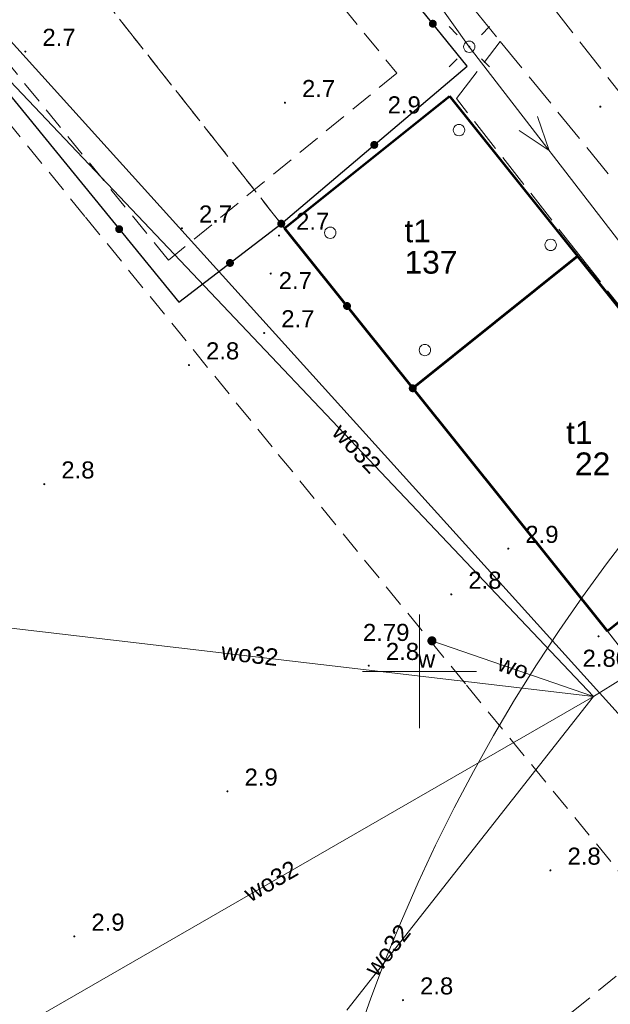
# Model space of a CAD drawing. Extents: x 5474185 to 5474933, y 5916077 to 5916824.
# Tile 135 of 256: x 5474532 to 5474558, y 5916335 to 5916379. Entities that reach past the tile are written whole.
import ezdxf
from ezdxf.enums import TextEntityAlignment as Align

# ---------------------------------------------------------------- set-up
doc = ezdxf.new("R2010")
doc.units = 0
for name, pattern in [('PRZER1-1', [1, 0.5, -0.5]), ('PRZER2-1', [1.5, 1, -0.5]), ('PRZER3-1', [2, 1.5, -0.5])]:
    doc.linetypes.add(name, pattern=pattern)
for name, color, linetype, lineweight in [('GEPIPP', 253, 'CONTINUOUS', 18), ('GESBZO', 253, 'CONTINUOUS', 50), ('GESBZO_O', 253, 'CONTINUOUS', 50), ('GESKKL', 253, 'CONTINUOUS', 18), ('GESUZY', 253, 'CONTINUOUS', 18), ('GSLKOG', 253, 'CONTINUOUS', 35), ('GSPWPN', 253, 'CONTINUOUS', 13), ('GSPWPN_O', 253, 'CONTINUOUS', 13), ('GSSKOA', 253, 'CONTINUOUS', 18), ('GSSSPS', 254, 'CONTINUOUS', 18), ('GULEPR', 254, 'CONTINUOUS', 18), ('GULWPR', 7, 'CONTINUOUS', 18), ('GULWPR_O', 254, 'CONTINUOUS', 18), ('GUPELA', 254, 'CONTINUOUS', 18), ('GUPPRZ_O', 40, 'CONTINUOUS', 18), ('GUPWZA', 253, 'CONTINUOUS', 18), ('GUPWZA_O', 253, 'CONTINUOUS', 18), ('IS HP zasięg', 251, 'CONTINUOUS', 20), ('Ramka sekcyjna', 253, 'CONTINUOUS', 18)]:
    doc.layers.add(name, color=color, linetype=linetype, lineweight=lineweight)
doc.styles.add('Arial', font='arial.ttf')

msp = doc.modelspace()

# ---------------------------------------------------------------- hatches: boundary and pattern name
at = {"layer": 'GSLKOG'}
for points in [[(5474550.571922, 5916378.265936), (5474550.527487, 5916378.276546), (5474550.487312, 5916378.298296), (5474550.454135, 5916378.329701), (5474550.430218, 5916378.368624), (5474550.417189, 5916378.412411), (5474550.415936, 5916378.458078), (5474550.426546, 5916378.502513), (5474550.448296, 5916378.542688), (5474550.479701, 5916378.575865), (5474550.518624, 5916378.599782), (5474550.562411, 5916378.612811), (5474550.608078, 5916378.614064), (5474550.652513, 5916378.603454), (5474550.692688, 5916378.581704), (5474550.725865, 5916378.550299), (5474550.749782, 5916378.511376), (5474550.762811, 5916378.467589), (5474550.764064, 5916378.421922), (5474550.753454, 5916378.377487), (5474550.731704, 5916378.337312), (5474550.700299, 5916378.304135), (5474550.661376, 5916378.280218), (5474550.617589, 5916378.267189)], [(5474550.571922, 5916378.265936), (5474550.527487, 5916378.276546), (5474550.487312, 5916378.298296), (5474550.454135, 5916378.329701), (5474550.430218, 5916378.368624), (5474550.417189, 5916378.412411), (5474550.415936, 5916378.458078), (5474550.426546, 5916378.502513), (5474550.448296, 5916378.542688), (5474550.479701, 5916378.575865), (5474550.518624, 5916378.599782), (5474550.562411, 5916378.612811), (5474550.608078, 5916378.614064), (5474550.652513, 5916378.603454), (5474550.692688, 5916378.581704), (5474550.725865, 5916378.550299), (5474550.749782, 5916378.511376), (5474550.762811, 5916378.467589), (5474550.764064, 5916378.421922), (5474550.753454, 5916378.377487), (5474550.731704, 5916378.337312), (5474550.700299, 5916378.304135), (5474550.661376, 5916378.280218), (5474550.617589, 5916378.267189)], [(5474548.005658, 5916372.945588), (5474547.961007, 5916372.955244), (5474547.920374, 5916372.976126), (5474547.886532, 5916373.006814), (5474547.861785, 5916373.045214), (5474547.84782, 5916373.088712), (5474547.845588, 5916373.134342), (5474547.855244, 5916373.178993), (5474547.876126, 5916373.219626), (5474547.906814, 5916373.253468), (5474547.945214, 5916373.278215), (5474547.988712, 5916373.29218), (5474548.034342, 5916373.294412), (5474548.078993, 5916373.284756), (5474548.119626, 5916373.263874), (5474548.153468, 5916373.233186), (5474548.178215, 5916373.194786), (5474548.19218, 5916373.151288), (5474548.194412, 5916373.105658), (5474548.184756, 5916373.061007), (5474548.163874, 5916373.020374), (5474548.133186, 5916372.986532), (5474548.094786, 5916372.961785), (5474548.051288, 5916372.94782)], [(5474548.005658, 5916372.945588), (5474547.961007, 5916372.955244), (5474547.920374, 5916372.976126), (5474547.886532, 5916373.006814), (5474547.861785, 5916373.045214), (5474547.84782, 5916373.088712), (5474547.845588, 5916373.134342), (5474547.855244, 5916373.178993), (5474547.876126, 5916373.219626), (5474547.906814, 5916373.253468), (5474547.945214, 5916373.278215), (5474547.988712, 5916373.29218), (5474548.034342, 5916373.294412), (5474548.078993, 5916373.284756), (5474548.119626, 5916373.263874), (5474548.153468, 5916373.233186), (5474548.178215, 5916373.194786), (5474548.19218, 5916373.151288), (5474548.194412, 5916373.105658), (5474548.184756, 5916373.061007), (5474548.163874, 5916373.020374), (5474548.133186, 5916372.986532), (5474548.094786, 5916372.961785), (5474548.051288, 5916372.94782)], [(5474543.920469, 5916369.486093), (5474543.876124, 5916369.497074), (5474543.836132, 5916369.519158), (5474543.803219, 5916369.55084), (5474543.779627, 5916369.589961), (5474543.766964, 5916369.633855), (5474543.766093, 5916369.679531), (5474543.777074, 5916369.723876), (5474543.799158, 5916369.763868), (5474543.83084, 5916369.796781), (5474543.869961, 5916369.820373), (5474543.913855, 5916369.833036), (5474543.959531, 5916369.833907), (5474544.003876, 5916369.822926), (5474544.043868, 5916369.800842), (5474544.076781, 5916369.76916), (5474544.100373, 5916369.730039), (5474544.113036, 5916369.686145), (5474544.113907, 5916369.640469), (5474544.102926, 5916369.596124), (5474544.080842, 5916369.556132), (5474544.04916, 5916369.523219), (5474544.010039, 5916369.499627), (5474543.966145, 5916369.486964)], [(5474536.808224, 5916369.244245), (5474536.763771, 5916369.254778), (5474536.723557, 5916369.276456), (5474536.690325, 5916369.307804), (5474536.666339, 5916369.346684), (5474536.653233, 5916369.390448), (5474536.651899, 5916369.436113), (5474536.662432, 5916369.480566), (5474536.68411, 5916369.52078), (5474536.715458, 5916369.554011), (5474536.754338, 5916369.577998), (5474536.798102, 5916369.591104), (5474536.843767, 5916369.592437), (5474536.88822, 5916369.581905), (5474536.928434, 5916369.560226), (5474536.961665, 5916369.528879), (5474536.985652, 5916369.489999), (5474536.998758, 5916369.446234), (5474537.000091, 5916369.40057), (5474536.989559, 5916369.356117), (5474536.96788, 5916369.315903), (5474536.936533, 5916369.282671), (5474536.897653, 5916369.258685), (5474536.853888, 5916369.245579)], [(5474536.808224, 5916369.244245), (5474536.763771, 5916369.254778), (5474536.723557, 5916369.276456), (5474536.690325, 5916369.307804), (5474536.666339, 5916369.346684), (5474536.653233, 5916369.390448), (5474536.651899, 5916369.436113), (5474536.662432, 5916369.480566), (5474536.68411, 5916369.52078), (5474536.715458, 5916369.554011), (5474536.754338, 5916369.577998), (5474536.798102, 5916369.591104), (5474536.843767, 5916369.592437), (5474536.88822, 5916369.581905), (5474536.928434, 5916369.560226), (5474536.961665, 5916369.528879), (5474536.985652, 5916369.489999), (5474536.998758, 5916369.446234), (5474537.000091, 5916369.40057), (5474536.989559, 5916369.356117), (5474536.96788, 5916369.315903), (5474536.936533, 5916369.282671), (5474536.897653, 5916369.258685), (5474536.853888, 5916369.245579)], [(5474541.71277, 5916367.761488), (5474541.667086, 5916367.761506), (5474541.622964, 5916367.773349), (5474541.583409, 5916367.796208), (5474541.551119, 5916367.828524), (5474541.528293, 5916367.868097), (5474541.516488, 5916367.91223), (5474541.516506, 5916367.957914), (5474541.528349, 5916368.002036), (5474541.551208, 5916368.041591), (5474541.583524, 5916368.073881), (5474541.623097, 5916368.096707), (5474541.66723, 5916368.108512), (5474541.712914, 5916368.108494), (5474541.757036, 5916368.096651), (5474541.796591, 5916368.073792), (5474541.828881, 5916368.041476), (5474541.851707, 5916368.001903), (5474541.863512, 5916367.95777), (5474541.863494, 5916367.912086), (5474541.851651, 5916367.867964), (5474541.828792, 5916367.828409), (5474541.796476, 5916367.796119), (5474541.756903, 5916367.773293)], [(5474541.71277, 5916367.761488), (5474541.667086, 5916367.761506), (5474541.622964, 5916367.773349), (5474541.583409, 5916367.796208), (5474541.551119, 5916367.828524), (5474541.528293, 5916367.868097), (5474541.516488, 5916367.91223), (5474541.516506, 5916367.957914), (5474541.528349, 5916368.002036), (5474541.551208, 5916368.041591), (5474541.583524, 5916368.073881), (5474541.623097, 5916368.096707), (5474541.66723, 5916368.108512), (5474541.712914, 5916368.108494), (5474541.757036, 5916368.096651), (5474541.796591, 5916368.073792), (5474541.828881, 5916368.041476), (5474541.851707, 5916368.001903), (5474541.863512, 5916367.95777), (5474541.863494, 5916367.912086), (5474541.851651, 5916367.867964), (5474541.828792, 5916367.828409), (5474541.796476, 5916367.796119), (5474541.756903, 5916367.773293)], [(5474546.805469, 5916365.871093), (5474546.761124, 5916365.882074), (5474546.721132, 5916365.904158), (5474546.688219, 5916365.93584), (5474546.664627, 5916365.974961), (5474546.651964, 5916366.018855), (5474546.651093, 5916366.064531), (5474546.662074, 5916366.108876), (5474546.684158, 5916366.148868), (5474546.71584, 5916366.181781), (5474546.754961, 5916366.205373), (5474546.798855, 5916366.218036), (5474546.844531, 5916366.218907), (5474546.888876, 5916366.207926), (5474546.928868, 5916366.185842), (5474546.961781, 5916366.15416), (5474546.985373, 5916366.115039), (5474546.998036, 5916366.071145), (5474546.998907, 5916366.025469), (5474546.987926, 5916365.981124), (5474546.965842, 5916365.941132), (5474546.93416, 5916365.908219), (5474546.895039, 5916365.884627), (5474546.851145, 5916365.871964)], [(5474546.805469, 5916365.871093), (5474546.761124, 5916365.882074), (5474546.721132, 5916365.904158), (5474546.688219, 5916365.93584), (5474546.664627, 5916365.974961), (5474546.651964, 5916366.018855), (5474546.651093, 5916366.064531), (5474546.662074, 5916366.108876), (5474546.684158, 5916366.148868), (5474546.71584, 5916366.181781), (5474546.754961, 5916366.205373), (5474546.798855, 5916366.218036), (5474546.844531, 5916366.218907), (5474546.888876, 5916366.207926), (5474546.928868, 5916366.185842), (5474546.961781, 5916366.15416), (5474546.985373, 5916366.115039), (5474546.998036, 5916366.071145), (5474546.998907, 5916366.025469), (5474546.987926, 5916365.981124), (5474546.965842, 5916365.941132), (5474546.93416, 5916365.908219), (5474546.895039, 5916365.884627), (5474546.851145, 5916365.871964)], [(5474549.690469, 5916362.256093), (5474549.646124, 5916362.267074), (5474549.606132, 5916362.289158), (5474549.573219, 5916362.32084), (5474549.549627, 5916362.359961), (5474549.536964, 5916362.403855), (5474549.536093, 5916362.449531), (5474549.547074, 5916362.493876), (5474549.569158, 5916362.533868), (5474549.60084, 5916362.566781), (5474549.639961, 5916362.590373), (5474549.683855, 5916362.603036), (5474549.729531, 5916362.603907), (5474549.773876, 5916362.592926), (5474549.813868, 5916362.570842), (5474549.846781, 5916362.53916), (5474549.870373, 5916362.500039), (5474549.883036, 5916362.456145), (5474549.883907, 5916362.410469), (5474549.872926, 5916362.366124), (5474549.850842, 5916362.326132), (5474549.81916, 5916362.293219), (5474549.780039, 5916362.269627), (5474549.736145, 5916362.256964)]]:
    msp.add_hatch(color=256, dxfattribs=at).paths.add_polyline_path(points)
at = {"layer": 'GSPWPN'}
for points in [[(5474532.71, 5916377.175), (5474532.698353, 5916377.176533), (5474532.6875, 5916377.181029), (5474532.67818, 5916377.18818), (5474532.671029, 5916377.1975), (5474532.666533, 5916377.208353), (5474532.665, 5916377.22), (5474532.666533, 5916377.231647), (5474532.671029, 5916377.2425), (5474532.67818, 5916377.25182), (5474532.6875, 5916377.258971), (5474532.698353, 5916377.263467), (5474532.71, 5916377.265), (5474532.721647, 5916377.263467), (5474532.7325, 5916377.258971), (5474532.74182, 5916377.25182), (5474532.748971, 5916377.2425), (5474532.753467, 5916377.231647), (5474532.755, 5916377.22), (5474532.753467, 5916377.208353), (5474532.748971, 5916377.1975), (5474532.74182, 5916377.18818), (5474532.7325, 5916377.181029), (5474532.721647, 5916377.176533)], [(5474544.1, 5916374.925), (5474544.088353, 5916374.926533), (5474544.0775, 5916374.931029), (5474544.06818, 5916374.93818), (5474544.061029, 5916374.9475), (5474544.056533, 5916374.958353), (5474544.055, 5916374.97), (5474544.056533, 5916374.981647), (5474544.061029, 5916374.9925), (5474544.06818, 5916375.00182), (5474544.0775, 5916375.008971), (5474544.088353, 5916375.013467), (5474544.1, 5916375.015), (5474544.111647, 5916375.013467), (5474544.1225, 5916375.008971), (5474544.13182, 5916375.00182), (5474544.138971, 5916374.9925), (5474544.143467, 5916374.981647), (5474544.145, 5916374.97), (5474544.143467, 5916374.958353), (5474544.138971, 5916374.9475), (5474544.13182, 5916374.93818), (5474544.1225, 5916374.931029), (5474544.111647, 5916374.926533)], [(5474551.07, 5916374.995), (5474551.058353, 5916374.996533), (5474551.0475, 5916375.001029), (5474551.03818, 5916375.00818), (5474551.031029, 5916375.0175), (5474551.026533, 5916375.028353), (5474551.025, 5916375.04), (5474551.026533, 5916375.051647), (5474551.031029, 5916375.0625), (5474551.03818, 5916375.07182), (5474551.0475, 5916375.078971), (5474551.058353, 5916375.083467), (5474551.07, 5916375.085), (5474551.081647, 5916375.083467), (5474551.0925, 5916375.078971), (5474551.10182, 5916375.07182), (5474551.108971, 5916375.0625), (5474551.113467, 5916375.051647), (5474551.115, 5916375.04), (5474551.113467, 5916375.028353), (5474551.108971, 5916375.0175), (5474551.10182, 5916375.00818), (5474551.0925, 5916375.001029), (5474551.081647, 5916374.996533)], [(5474557.94, 5916374.755), (5474557.928353, 5916374.756533), (5474557.9175, 5916374.761029), (5474557.90818, 5916374.76818), (5474557.901029, 5916374.7775), (5474557.896533, 5916374.788353), (5474557.895, 5916374.8), (5474557.896533, 5916374.811647), (5474557.901029, 5916374.8225), (5474557.90818, 5916374.83182), (5474557.9175, 5916374.838971), (5474557.928353, 5916374.843467), (5474557.94, 5916374.845), (5474557.951647, 5916374.843467), (5474557.9625, 5916374.838971), (5474557.97182, 5916374.83182), (5474557.978971, 5916374.8225), (5474557.983467, 5916374.811647), (5474557.985, 5916374.8), (5474557.983467, 5916374.788353), (5474557.978971, 5916374.7775), (5474557.97182, 5916374.76818), (5474557.9625, 5916374.761029), (5474557.951647, 5916374.756533)], [(5474539.58, 5916369.415), (5474539.568353, 5916369.416533), (5474539.5575, 5916369.421029), (5474539.54818, 5916369.42818), (5474539.541029, 5916369.4375), (5474539.536533, 5916369.448353), (5474539.535, 5916369.46), (5474539.536533, 5916369.471647), (5474539.541029, 5916369.4825), (5474539.54818, 5916369.49182), (5474539.5575, 5916369.498971), (5474539.568353, 5916369.503467), (5474539.58, 5916369.505), (5474539.591647, 5916369.503467), (5474539.6025, 5916369.498971), (5474539.61182, 5916369.49182), (5474539.618971, 5916369.4825), (5474539.623467, 5916369.471647), (5474539.625, 5916369.46), (5474539.623467, 5916369.448353), (5474539.618971, 5916369.4375), (5474539.61182, 5916369.42818), (5474539.6025, 5916369.421029), (5474539.591647, 5916369.416533)], [(5474543.84, 5916369.095), (5474543.828353, 5916369.096533), (5474543.8175, 5916369.101029), (5474543.80818, 5916369.10818), (5474543.801029, 5916369.1175), (5474543.796533, 5916369.128353), (5474543.795, 5916369.14), (5474543.796533, 5916369.151647), (5474543.801029, 5916369.1625), (5474543.80818, 5916369.17182), (5474543.8175, 5916369.178971), (5474543.828353, 5916369.183467), (5474543.84, 5916369.185), (5474543.851647, 5916369.183467), (5474543.8625, 5916369.178971), (5474543.87182, 5916369.17182), (5474543.878971, 5916369.1625), (5474543.883467, 5916369.151647), (5474543.885, 5916369.14), (5474543.883467, 5916369.128353), (5474543.878971, 5916369.1175), (5474543.87182, 5916369.10818), (5474543.8625, 5916369.101029), (5474543.851647, 5916369.096533)], [(5474543.48, 5916367.425), (5474543.468353, 5916367.426533), (5474543.4575, 5916367.431029), (5474543.44818, 5916367.43818), (5474543.441029, 5916367.4475), (5474543.436533, 5916367.458353), (5474543.435, 5916367.47), (5474543.436533, 5916367.481647), (5474543.441029, 5916367.4925), (5474543.44818, 5916367.50182), (5474543.4575, 5916367.508971), (5474543.468353, 5916367.513467), (5474543.48, 5916367.515), (5474543.491647, 5916367.513467), (5474543.5025, 5916367.508971), (5474543.51182, 5916367.50182), (5474543.518971, 5916367.4925), (5474543.523467, 5916367.481647), (5474543.525, 5916367.47), (5474543.523467, 5916367.458353), (5474543.518971, 5916367.4475), (5474543.51182, 5916367.43818), (5474543.5025, 5916367.431029), (5474543.491647, 5916367.426533)], [(5474543.19, 5916364.815), (5474543.178353, 5916364.816533), (5474543.1675, 5916364.821029), (5474543.15818, 5916364.82818), (5474543.151029, 5916364.8375), (5474543.146533, 5916364.848353), (5474543.145, 5916364.86), (5474543.146533, 5916364.871647), (5474543.151029, 5916364.8825), (5474543.15818, 5916364.89182), (5474543.1675, 5916364.898971), (5474543.178353, 5916364.903467), (5474543.19, 5916364.905), (5474543.201647, 5916364.903467), (5474543.2125, 5916364.898971), (5474543.22182, 5916364.89182), (5474543.228971, 5916364.8825), (5474543.233467, 5916364.871647), (5474543.235, 5916364.86), (5474543.233467, 5916364.848353), (5474543.228971, 5916364.8375), (5474543.22182, 5916364.82818), (5474543.2125, 5916364.821029), (5474543.201647, 5916364.816533)], [(5474539.89, 5916363.405), (5474539.878353, 5916363.406533), (5474539.8675, 5916363.411029), (5474539.85818, 5916363.41818), (5474539.851029, 5916363.4275), (5474539.846533, 5916363.438353), (5474539.845, 5916363.45), (5474539.846533, 5916363.461647), (5474539.851029, 5916363.4725), (5474539.85818, 5916363.48182), (5474539.8675, 5916363.488971), (5474539.878353, 5916363.493467), (5474539.89, 5916363.495), (5474539.901647, 5916363.493467), (5474539.9125, 5916363.488971), (5474539.92182, 5916363.48182), (5474539.928971, 5916363.4725), (5474539.933467, 5916363.461647), (5474539.935, 5916363.45), (5474539.933467, 5916363.438353), (5474539.928971, 5916363.4275), (5474539.92182, 5916363.41818), (5474539.9125, 5916363.411029), (5474539.901647, 5916363.406533)], [(5474533.54, 5916358.175), (5474533.528353, 5916358.176533), (5474533.5175, 5916358.181029), (5474533.50818, 5916358.18818), (5474533.501029, 5916358.1975), (5474533.496533, 5916358.208353), (5474533.495, 5916358.22), (5474533.496533, 5916358.231647), (5474533.501029, 5916358.2425), (5474533.50818, 5916358.25182), (5474533.5175, 5916358.258971), (5474533.528353, 5916358.263467), (5474533.54, 5916358.265), (5474533.551647, 5916358.263467), (5474533.5625, 5916358.258971), (5474533.57182, 5916358.25182), (5474533.578971, 5916358.2425), (5474533.583467, 5916358.231647), (5474533.585, 5916358.22), (5474533.583467, 5916358.208353), (5474533.578971, 5916358.1975), (5474533.57182, 5916358.18818), (5474533.5625, 5916358.181029), (5474533.551647, 5916358.176533)], [(5474553.9, 5916355.345), (5474553.888353, 5916355.346533), (5474553.8775, 5916355.351029), (5474553.86818, 5916355.35818), (5474553.861029, 5916355.3675), (5474553.856533, 5916355.378353), (5474553.855, 5916355.39), (5474553.856533, 5916355.401647), (5474553.861029, 5916355.4125), (5474553.86818, 5916355.42182), (5474553.8775, 5916355.428971), (5474553.888353, 5916355.433467), (5474553.9, 5916355.435), (5474553.911647, 5916355.433467), (5474553.9225, 5916355.428971), (5474553.93182, 5916355.42182), (5474553.938971, 5916355.4125), (5474553.943467, 5916355.401647), (5474553.945, 5916355.39), (5474553.943467, 5916355.378353), (5474553.938971, 5916355.3675), (5474553.93182, 5916355.35818), (5474553.9225, 5916355.351029), (5474553.911647, 5916355.346533)], [(5474551.4, 5916353.335), (5474551.388353, 5916353.336533), (5474551.3775, 5916353.341029), (5474551.36818, 5916353.34818), (5474551.361029, 5916353.3575), (5474551.356533, 5916353.368353), (5474551.355, 5916353.38), (5474551.356533, 5916353.391647), (5474551.361029, 5916353.4025), (5474551.36818, 5916353.41182), (5474551.3775, 5916353.418971), (5474551.388353, 5916353.423467), (5474551.4, 5916353.425), (5474551.411647, 5916353.423467), (5474551.4225, 5916353.418971), (5474551.43182, 5916353.41182), (5474551.438971, 5916353.4025), (5474551.443467, 5916353.391647), (5474551.445, 5916353.38), (5474551.443467, 5916353.368353), (5474551.438971, 5916353.3575), (5474551.43182, 5916353.34818), (5474551.4225, 5916353.341029), (5474551.411647, 5916353.336533)], [(5474557.86, 5916351.495), (5474557.848353, 5916351.496533), (5474557.8375, 5916351.501029), (5474557.82818, 5916351.50818), (5474557.821029, 5916351.5175), (5474557.816533, 5916351.528353), (5474557.815, 5916351.54), (5474557.816533, 5916351.551647), (5474557.821029, 5916351.5625), (5474557.82818, 5916351.57182), (5474557.8375, 5916351.578971), (5474557.848353, 5916351.583467), (5474557.86, 5916351.585), (5474557.871647, 5916351.583467), (5474557.8825, 5916351.578971), (5474557.89182, 5916351.57182), (5474557.898971, 5916351.5625), (5474557.903467, 5916351.551647), (5474557.905, 5916351.54), (5474557.903467, 5916351.528353), (5474557.898971, 5916351.5175), (5474557.89182, 5916351.50818), (5474557.8825, 5916351.501029), (5474557.871647, 5916351.496533)], [(5474547.78, 5916350.205), (5474547.768353, 5916350.206533), (5474547.7575, 5916350.211029), (5474547.74818, 5916350.21818), (5474547.741029, 5916350.2275), (5474547.736533, 5916350.238353), (5474547.735, 5916350.25), (5474547.736533, 5916350.261647), (5474547.741029, 5916350.2725), (5474547.74818, 5916350.28182), (5474547.7575, 5916350.288971), (5474547.768353, 5916350.293467), (5474547.78, 5916350.295), (5474547.791647, 5916350.293467), (5474547.8025, 5916350.288971), (5474547.81182, 5916350.28182), (5474547.818971, 5916350.2725), (5474547.823467, 5916350.261647), (5474547.825, 5916350.25), (5474547.823467, 5916350.238353), (5474547.818971, 5916350.2275), (5474547.81182, 5916350.21818), (5474547.8025, 5916350.211029), (5474547.791647, 5916350.206533)], [(5474541.58, 5916344.685), (5474541.568353, 5916344.686533), (5474541.5575, 5916344.691029), (5474541.54818, 5916344.69818), (5474541.541029, 5916344.7075), (5474541.536533, 5916344.718353), (5474541.535, 5916344.73), (5474541.536533, 5916344.741647), (5474541.541029, 5916344.7525), (5474541.54818, 5916344.76182), (5474541.5575, 5916344.768971), (5474541.568353, 5916344.773467), (5474541.58, 5916344.775), (5474541.591647, 5916344.773467), (5474541.6025, 5916344.768971), (5474541.61182, 5916344.76182), (5474541.618971, 5916344.7525), (5474541.623467, 5916344.741647), (5474541.625, 5916344.73), (5474541.623467, 5916344.718353), (5474541.618971, 5916344.7075), (5474541.61182, 5916344.69818), (5474541.6025, 5916344.691029), (5474541.591647, 5916344.686533)], [(5474555.75, 5916341.215), (5474555.738353, 5916341.216533), (5474555.7275, 5916341.221029), (5474555.71818, 5916341.22818), (5474555.711029, 5916341.2375), (5474555.706533, 5916341.248353), (5474555.705, 5916341.26), (5474555.706533, 5916341.271647), (5474555.711029, 5916341.2825), (5474555.71818, 5916341.29182), (5474555.7275, 5916341.298971), (5474555.738353, 5916341.303467), (5474555.75, 5916341.305), (5474555.761647, 5916341.303467), (5474555.7725, 5916341.298971), (5474555.78182, 5916341.29182), (5474555.788971, 5916341.2825), (5474555.793467, 5916341.271647), (5474555.795, 5916341.26), (5474555.793467, 5916341.248353), (5474555.788971, 5916341.2375), (5474555.78182, 5916341.22818), (5474555.7725, 5916341.221029), (5474555.761647, 5916341.216533)], [(5474534.86, 5916338.315), (5474534.848353, 5916338.316533), (5474534.8375, 5916338.321029), (5474534.82818, 5916338.32818), (5474534.821029, 5916338.3375), (5474534.816533, 5916338.348353), (5474534.815, 5916338.36), (5474534.816533, 5916338.371647), (5474534.821029, 5916338.3825), (5474534.82818, 5916338.39182), (5474534.8375, 5916338.398971), (5474534.848353, 5916338.403467), (5474534.86, 5916338.405), (5474534.871647, 5916338.403467), (5474534.8825, 5916338.398971), (5474534.89182, 5916338.39182), (5474534.898971, 5916338.3825), (5474534.903467, 5916338.371647), (5474534.905, 5916338.36), (5474534.903467, 5916338.348353), (5474534.898971, 5916338.3375), (5474534.89182, 5916338.32818), (5474534.8825, 5916338.321029), (5474534.871647, 5916338.316533)], [(5474549.28, 5916335.515), (5474549.268353, 5916335.516533), (5474549.2575, 5916335.521029), (5474549.24818, 5916335.52818), (5474549.241029, 5916335.5375), (5474549.236533, 5916335.548353), (5474549.235, 5916335.56), (5474549.236533, 5916335.571647), (5474549.241029, 5916335.5825), (5474549.24818, 5916335.59182), (5474549.2575, 5916335.598971), (5474549.268353, 5916335.603467), (5474549.28, 5916335.605), (5474549.291647, 5916335.603467), (5474549.3025, 5916335.598971), (5474549.31182, 5916335.59182), (5474549.318971, 5916335.5825), (5474549.323467, 5916335.571647), (5474549.325, 5916335.56), (5474549.323467, 5916335.548353), (5474549.318971, 5916335.5375), (5474549.31182, 5916335.52818), (5474549.3025, 5916335.521029), (5474549.291647, 5916335.516533)]]:
    msp.add_hatch(color=256, dxfattribs=at).paths.add_polyline_path(points)
at = {"layer": 'GUPELA', "extrusion": (0, 0, -1)}
msp.add_hatch(color=256, dxfattribs=at).paths.add_polyline_path([(-5474552.192013, 5916377.385045), (-5474552.203788, 5916377.387164), (-5474552.214849, 5916377.392483), (-5474552.223417, 5916377.399862), (-5474552.230557, 5916377.410503), (-5474552.234323, 5916377.422223), (-5474552.234986, 5916377.431113), (-5474552.233117, 5916377.442881), (-5474552.228133, 5916377.453893), (-5474552.220065, 5916377.463482), (-5474552.211281, 5916377.46965), (-5474552.201881, 5916377.473403), (-5474552.188913, 5916377.474987), (-5474552.176551, 5916377.472943), (-5474552.165521, 5916377.46776), (-5474552.155236, 5916377.458574), (-5474552.148715, 5916377.447903), (-5474552.145468, 5916377.436476), (-5474552.14539, 5916377.424091), (-5474552.14813, 5916377.41351), (-5474552.153133, 5916377.404196), (-5474552.160459, 5916377.396054), (-5474552.169534, 5916377.389923), (-5474552.18018, 5916377.386084)])
at = {"layer": 'GUPWZA'}
msp.add_hatch(color=256, dxfattribs=at).paths.add_polyline_path([(5474550.544784, 5916351.140068), (5474550.493216, 5916351.148231), (5474550.445517, 5916351.169462), (5474550.404939, 5916351.202315), (5474550.374246, 5916351.244551), (5474550.355531, 5916351.293291), (5474550.350068, 5916351.345216), (5474550.358231, 5916351.396784), (5474550.379462, 5916351.444483), (5474550.412315, 5916351.485061), (5474550.454551, 5916351.515754), (5474550.503291, 5916351.534469), (5474550.555216, 5916351.539932), (5474550.606784, 5916351.531769), (5474550.654483, 5916351.510538), (5474550.695061, 5916351.477685), (5474550.725754, 5916351.435449), (5474550.744469, 5916351.386709), (5474550.749932, 5916351.334784), (5474550.741769, 5916351.283216), (5474550.720538, 5916351.235517), (5474550.687685, 5916351.194939), (5474550.645449, 5916351.164246), (5474550.596709, 5916351.145531)])

# ---------------------------------------------------------------- linework, layer by layer
at = {"layer": 'GEPIPP', "elevation": 10.2, "flags": 128}
for points in [[(5474551.74, 5916374.02), (5474551.804705, 5916374.011481), (5474551.865, 5916373.986506), (5474551.916777, 5916373.946777), (5474551.956506, 5916373.895), (5474551.981481, 5916373.834705), (5474551.99, 5916373.77), (5474551.981481, 5916373.705295), (5474551.956506, 5916373.645), (5474551.916777, 5916373.593223), (5474551.865, 5916373.553494), (5474551.804705, 5916373.528519), (5474551.74, 5916373.52), (5474551.675295, 5916373.528519), (5474551.615, 5916373.553494), (5474551.563223, 5916373.593223), (5474551.523494, 5916373.645), (5474551.498519, 5916373.705295), (5474551.49, 5916373.77), (5474551.498519, 5916373.834705), (5474551.523494, 5916373.895), (5474551.563223, 5916373.946777), (5474551.615, 5916373.986506), (5474551.675295, 5916374.011481), (5474551.74, 5916374.02)], [(5474546.09, 5916369.51), (5474546.154705, 5916369.501481), (5474546.215, 5916369.476506), (5474546.266777, 5916369.436777), (5474546.306506, 5916369.385), (5474546.331481, 5916369.324705), (5474546.34, 5916369.26), (5474546.331481, 5916369.195295), (5474546.306506, 5916369.135), (5474546.266777, 5916369.083223), (5474546.215, 5916369.043494), (5474546.154705, 5916369.018519), (5474546.09, 5916369.01), (5474546.025295, 5916369.018519), (5474545.965, 5916369.043494), (5474545.913223, 5916369.083223), (5474545.873494, 5916369.135), (5474545.848519, 5916369.195295), (5474545.84, 5916369.26), (5474545.848519, 5916369.324705), (5474545.873494, 5916369.385), (5474545.913223, 5916369.436777), (5474545.965, 5916369.476506), (5474546.025295, 5916369.501481), (5474546.09, 5916369.51)], [(5474555.76, 5916368.98), (5474555.824705, 5916368.971481), (5474555.885, 5916368.946506), (5474555.936777, 5916368.906777), (5474555.976506, 5916368.855), (5474556.001481, 5916368.794705), (5474556.01, 5916368.73), (5474556.001481, 5916368.665295), (5474555.976506, 5916368.605), (5474555.936777, 5916368.553223), (5474555.885, 5916368.513494), (5474555.824705, 5916368.488519), (5474555.76, 5916368.48), (5474555.695295, 5916368.488519), (5474555.635, 5916368.513494), (5474555.583223, 5916368.553223), (5474555.543494, 5916368.605), (5474555.518519, 5916368.665295), (5474555.51, 5916368.73), (5474555.518519, 5916368.794705), (5474555.543494, 5916368.855), (5474555.583223, 5916368.906777), (5474555.635, 5916368.946506), (5474555.695295, 5916368.971481), (5474555.76, 5916368.98)], [(5474550.24, 5916364.36), (5474550.304705, 5916364.351481), (5474550.365, 5916364.326506), (5474550.416777, 5916364.286777), (5474550.456506, 5916364.235), (5474550.481481, 5916364.174705), (5474550.49, 5916364.11), (5474550.481481, 5916364.045295), (5474550.456506, 5916363.985), (5474550.416777, 5916363.933223), (5474550.365, 5916363.893494), (5474550.304705, 5916363.868519), (5474550.24, 5916363.86), (5474550.175295, 5916363.868519), (5474550.115, 5916363.893494), (5474550.063223, 5916363.933223), (5474550.023494, 5916363.985), (5474549.998519, 5916364.045295), (5474549.99, 5916364.11), (5474549.998519, 5916364.174705), (5474550.023494, 5916364.235), (5474550.063223, 5916364.286777), (5474550.115, 5916364.326506), (5474550.175295, 5916364.351481), (5474550.24, 5916364.36)]]:
    msp.add_lwpolyline(points, close=True, dxfattribs=at)
at = {"layer": 'GESBZO', "linetype": 'Continuous', "lineweight": 53}
for p, q in [((5474544.08, 5916369.47, 10.18), (5474551.32, 5916375.26, 10.18)), ((5474551.32, 5916375.26, 10.18), (5474556.94, 5916368.23, 10.18)), ((5474549.71, 5916362.43, 10.18), (5474544.08, 5916369.47, 10.18)), ((5474549.71, 5916362.43, 10.18), (5474556.94, 5916368.23, 10.18)), ((5474556.94, 5916368.23, 10.18), (5474549.71, 5916362.43, 10.18)), ((5474556.94, 5916368.23, 10.18), (5474565.49, 5916357.54, 10.18)), ((5474558.25, 5916351.76, 10.18), (5474549.71, 5916362.43, 10.18)), ((5474565.49, 5916357.54, 10.18), (5474558.25, 5916351.76, 10.18))]:
    msp.add_line(p, q, dxfattribs=at)
at = {"layer": 'GESKKL', "linetype": 'PRZER3-1', "lineweight": 13}
for p, q in [((5474544.08, 5916369.47, 10.06), (5474523.21, 5916395.91, 10.06)), ((5474549.71, 5916362.43, 10.06), (5474544.08, 5916369.47, 10.06)), ((5474558.25, 5916351.76, 10.06), (5474549.71, 5916362.43, 10.06)), ((5474570.03, 5916337.16, 10.06), (5474558.25, 5916351.76, 10.06))]:
    msp.add_line(p, q, dxfattribs=at)
at = {"layer": 'GESUZY', "linetype": 'PRZER1-1', "lineweight": 13}
for p, q in [((5474544.08, 5916369.47, 10.08), (5474523.21, 5916395.91, 10.08)), ((5474523.21, 5916395.91, 10.08), (5474544.08, 5916369.47, 10.08)), ((5474549.71, 5916362.43, 10.08), (5474544.08, 5916369.47, 10.08)), ((5474544.08, 5916369.47, 10.08), (5474549.71, 5916362.43, 10.08)), ((5474558.25, 5916351.76, 10.08), (5474549.71, 5916362.43, 10.08)), ((5474549.71, 5916362.43, 10.08), (5474558.25, 5916351.76, 10.08)), ((5474570.03, 5916337.16, 10.08), (5474558.25, 5916351.76, 10.08)), ((5474558.25, 5916351.76, 10.08), (5474570.03, 5916337.16, 10.08))]:
    msp.add_line(p, q, dxfattribs=at)
at = {"layer": 'GSLKOG', "linetype": 'Continuous', "lineweight": 30}
for p, q in [((5474520, 5916390.07, 10.18), (5474539.44, 5916366.21, 10.18)), ((5474552.1, 5916376.58, 10.18), (5474549.08, 5916380.3, 10.18)), ((5474543.94, 5916369.66, 10.18), (5474552.1, 5916376.58, 10.18)), ((5474539.44, 5916366.21, 10.18), (5474543.94, 5916369.66, 10.18))]:
    msp.add_line(p, q, dxfattribs=at)
at = {"layer": 'GSLKOG', "linetype": 'Continuous', "lineweight": 35, "elevation": 10.18, "flags": 128}
msp.add_lwpolyline([(5474543.94, 5916369.66), (5474549.71, 5916362.43)], dxfattribs=at)
at = {"layer": 'GSSKOA', "linetype": 'PRZER3-1', "lineweight": 13}
for p, q in [((5474549.9, 5916382.13, 10.18), (5474553.55, 5916377.66, 10.18)), ((5474561.67, 5916371.75, 10.18), (5474554.55, 5916380.83, 10.18)), ((5474551.63, 5916375.15, 10.18), (5474553.55, 5916377.66, 10.18)), ((5474553.55, 5916377.66, 10.18), (5474558.51, 5916371.58, 10.18)), ((5474553.55, 5916377.66, 10.18), (5474558.51, 5916371.58, 10.18)), ((5474557.05, 5916368.24, 10.18), (5474551.63, 5916375.15, 10.18)), ((5474565.4, 5916357.7, 10.18), (5474557.05, 5916368.24, 10.18))]:
    msp.add_line(p, q, dxfattribs=at)
at = {"layer": 'GSSSPS', "linetype": 'PRZER2-1', "lineweight": 13}
for p, q in [((5474538.99, 5916368.06, 10.1), (5474521.91, 5916389.06, 10.1)), ((5474540.02, 5916387.34, 10.1), (5474549.01, 5916376.27, 10.1)), ((5474522.39, 5916385.88, 10.1), (5474535.35, 5916369.95, 10.1)), ((5474549.01, 5916376.27, 10.1), (5474538.99, 5916368.06, 10.1)), ((5474535.35, 5916369.95, 10.1), (5474543.81, 5916359.53, 10.1)), ((5474543.81, 5916359.53, 10.1), (5474552.07, 5916349.39, 10.1)), ((5474552.07, 5916349.39, 10.1), (5474560.97, 5916338.5, 10.1)), ((5474560.97, 5916338.5, 10.1), (5474551.28, 5916330.65, 10.1))]:
    msp.add_line(p, q, dxfattribs=at)
at = {"layer": 'GULEPR', "linetype": 'Continuous', "lineweight": 13}
for p, q in [((5474532.68, 5916404.79, 10.14), (5474552.19, 5916377.43, 10.14)), ((5474552.19, 5916377.43, 10.14), (5474579.74, 5916341.58, 10.14))]:
    msp.add_line(p, q, dxfattribs=at)
at = {"layer": 'GULEPR', "elevation": 10.14, "flags": 128}
msp.add_lwpolyline([(5474554.383225, 5916373.755457), (5474555.693685, 5916372.870758), (5474555.176136, 5916374.364794)], dxfattribs=at)
at = {"layer": 'GULWPR', "linetype": 'Continuous', "lineweight": 13}
for p, q in [((5474559.13, 5916347.7, 10.14), (5474515.47, 5916396.05, 10.14)), ((5474557.64, 5916348.9, 10.14), (5474559.52, 5916350.07, 10.14)), ((5474557.64, 5916348.9, 10.14), (5474546.82, 5916335.12, 10.14))]:
    msp.add_line(p, q, dxfattribs=at)
at = {"layer": 'GULWPR', "linetype": 'Continuous', "lineweight": 18, "elevation": 10.14, "flags": 128}
for points in [[(5474531.22, 5916376.77), (5474557.64, 5916348.9)], [(5474527.46, 5916352.44), (5474557.64, 5916348.9)], [(5474557.64, 5916348.9), (5474550.55, 5916351.34)], [(5474557.64, 5916348.9), (5474522.73, 5916328.77)]]:
    msp.add_lwpolyline(points, dxfattribs=at)
at = {"layer": 'GUPELA', "elevation": 10.15, "flags": 128}
for points in [[(5474551.306117, 5916378.313883), (5474551.65967, 5916377.96033)], [(5474553.073883, 5916378.313883), (5474552.72033, 5916377.96033)], [(5474551.306117, 5916376.546117), (5474551.65967, 5916376.89967)], [(5474553.073883, 5916376.546117), (5474552.72033, 5916376.89967)]]:
    msp.add_lwpolyline(points, dxfattribs=at)
at = {"layer": 'GUPELA', "elevation": 10.16, "flags": 128}
msp.add_lwpolyline([(5474552.19, 5916377.68), (5474552.254705, 5916377.671481), (5474552.315, 5916377.646506), (5474552.366777, 5916377.606777), (5474552.406506, 5916377.555), (5474552.431481, 5916377.494705), (5474552.44, 5916377.43), (5474552.431481, 5916377.365295), (5474552.406506, 5916377.305), (5474552.366777, 5916377.253223), (5474552.315, 5916377.213494), (5474552.254705, 5916377.188519), (5474552.19, 5916377.18), (5474552.125295, 5916377.188519), (5474552.065, 5916377.213494), (5474552.013223, 5916377.253223), (5474551.973494, 5916377.305), (5474551.948519, 5916377.365295), (5474551.94, 5916377.43), (5474551.948519, 5916377.494705), (5474551.973494, 5916377.555), (5474552.013223, 5916377.606777), (5474552.065, 5916377.646506), (5474552.125295, 5916377.671481), (5474552.19, 5916377.68)], close=True, dxfattribs=at)
at = {"layer": 'IS HP zasięg', "lineweight": 20, "ltscale": 0.7}
msp.add_circle((5474618.317819, 5916309.855134, 10.16), 75, dxfattribs=at)
at = {"layer": 'Ramka sekcyjna', "linetype": 'Continuous', "lineweight": 18, "elevation": 100, "flags": 128}
for points in [[(5474550, 5916347.5), (5474550, 5916352.5)], [(5474552.5, 5916350), (5474547.5, 5916350)]]:
    msp.add_lwpolyline(points, dxfattribs=at)

# ---------------------------------------------------------------- texts
at = {"layer": 'GESBZO_O', "linetype": 'Continuous', "lineweight": 0, "style": 'Arial'}
for p in [(5474550.51, 5916368.841997, 10.8), (5474557.6, 5916359.988463, 10.8)]:
    msp.add_text('t1', height=1, dxfattribs=at).set_placement(p, align=Align.RIGHT)
for s, p in [('137', (5474550.51, 5916367.466997, 10.8)), ('22', (5474557.6, 5916358.613463, 10.8))]:
    msp.add_text(s, height=1, dxfattribs=at).set_placement(p, align=Align.CENTER)
at = {"layer": 'GSPWPN_O', "linetype": 'Continuous', "lineweight": 0, "style": 'Arial'}
for s, p in [('2.7', (5474533.46, 5916377.47, 10.8)), ('2.7', (5474544.85, 5916375.22, 10.8)), ('2.9', (5474548.608741, 5916374.502668, 10.8)), ('2.7', (5474540.33, 5916369.71, 10.8)), ('2.7', (5474544.59, 5916369.39, 10.8)), ('2.7', (5474543.83, 5916366.786667, 10.8)), ('2.7', (5474543.94, 5916365.11, 10.8)), ('2.8', (5474540.64, 5916363.7, 10.8)), ('2.8', (5474534.29, 5916358.47, 10.8)), ('2.9', (5474554.65, 5916355.64, 10.8)), ('2.8', (5474552.15, 5916353.63, 10.8)), ('2.8', (5474548.53, 5916350.5, 10.8)), ('2.9', (5474542.33, 5916344.98, 10.8)), ('2.8', (5474556.5, 5916341.51, 10.8)), ('2.9', (5474535.61, 5916338.61, 10.8)), ('2.8', (5474550.03, 5916335.81, 10.8))]:
    msp.add_text(s, height=0.75, dxfattribs=at).set_placement(p)
at = {"layer": 'GULWPR_O', "linetype": 'Continuous', "lineweight": 0, "style": 'Arial'}
for s, rotation, p in [('wo32', 313.470077, (5474546.977873, 5916359.534416, 10.8)), ('wo32', 353.309991, (5474542.515811, 5916350.37852, 10.8)), ('wo', 341.009274, (5474553.999498, 5916349.842495, 10.8)), ('wo32', 29.968866, (5474543.667892, 5916340.468695, 10.8)), ('wo32', 51.861152, (5474548.894521, 5916337.529351, 10.8))]:
    msp.add_text(s, height=0.75, rotation=rotation, dxfattribs=at).set_placement(p, align=Align.CENTER)
at = {"layer": 'GUPPRZ_O', "linetype": 'Continuous', "lineweight": 0, "style": 'Arial'}
for s, p in [('2.79', (5474547.524871, 5916351.335604, 10.8)), ('2.80', (5474557.16117, 5916350.200774, 10.8))]:
    msp.add_text(s, height=0.75, dxfattribs=at).set_placement(p)
at = {"layer": 'GUPWZA_O', "linetype": 'Continuous', "lineweight": 0, "style": 'Arial'}
msp.add_text('w', height=0.75, dxfattribs=at).set_placement((5474550.698839, 5916350.1678, 10.8), align=Align.RIGHT)

doc.saveas('drawing.dxf')
